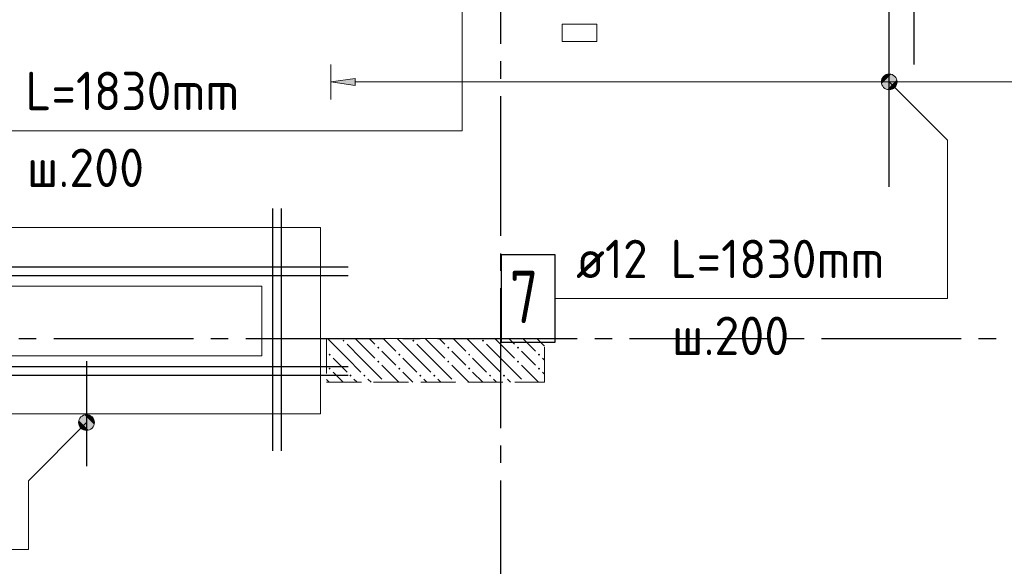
# Model space of a CAD drawing. Header units: millimetres. Extents: x 0 to 59400, y 0 to 42000.
# Tile 13 of 34: x 22305 to 27947, y 25628 to 28757. Entities that reach past the tile are written whole.
import ezdxf

# ---------------------------------------------------------------- set-up
doc = ezdxf.new("R2010")
doc.units = ezdxf.units.MM
doc.linetypes.add('______2', pattern=[270, 200, -70])
doc.linetypes.add('______5', pattern=[1100, 800, -100, 100, -100])
for name, color, linetype, lineweight in [('ЖБ Перекрытие верхний уровень', 7, 'Continuous', 18), ('Обрамление П-обр. равн.', 7, 'Continuous', 25), ('Обрамление П-обр. равн.неравн.', 7, 'Continuous', 25), ('Обрамление проемов стержнями', 7, 'Continuous', 18), ('Позиционная метка номер позиции', 7, 'Continuous', 13)]:
    doc.layers.add(name, color=color, linetype=linetype, lineweight=lineweight)
doc.layers.add('ЖБ Пилон', color=7, linetype='______2', lineweight=13, true_color=0xa0a0a0)
doc.layers.add('Оси', color=7, linetype='______5', lineweight=13, true_color=0x656565)
doc.styles.add('ISOCPEUR', font='txt')

msp = doc.modelspace()

# ---------------------------------------------------------------- hatches: boundary and pattern name
at = {"layer": 'ЖБ Пилон', "linetype": 'Continuous', "lineweight": 18, "transparency": 33554687}
for points in [[(24154.1, 26919.6), (24160.6, 26926.1), (24167.1, 26919.6), (24160.6, 26913.1)], [(24554.1, 26919.6), (24560.6, 26926.1), (24567.1, 26919.6), (24560.6, 26913.1)], [(24954.1, 26919.6), (24960.6, 26926.1), (24967.1, 26919.6), (24960.6, 26913.1)], [(24354.1, 26879.6), (24360.6, 26886.1), (24367.1, 26879.6), (24360.6, 26873.1)], [(24754.1, 26879.6), (24760.6, 26886.1), (24767.1, 26879.6), (24760.6, 26873.1)], [(25154.1, 26879.6), (25160.6, 26886.1), (25167.1, 26879.6), (25160.6, 26873.1)], [(24074.1, 26839.6), (24080.6, 26846.1), (24087.1, 26839.6), (24080.6, 26833.1)], [(24354.1, 26799.6), (24360.6, 26806.1), (24367.1, 26799.6), (24360.6, 26793.1)], [(24474.1, 26839.6), (24480.6, 26846.1), (24487.1, 26839.6), (24480.6, 26833.1)], [(24754.1, 26799.6), (24760.6, 26806.1), (24767.1, 26799.6), (24760.6, 26793.1)], [(24874.1, 26839.6), (24880.6, 26846.1), (24887.1, 26839.6), (24880.6, 26833.1)], [(25154.1, 26799.6), (25160.6, 26806.1), (25167.1, 26799.6), (25160.6, 26793.1)], [(25274.1, 26839.6), (25280.6, 26846.1), (25287.1, 26839.6), (25280.6, 26833.1)], [(24074.1, 26759.6), (24080.6, 26766.1), (24087.1, 26759.6), (24080.6, 26753.1)], [(24474.1, 26759.6), (24480.6, 26766.1), (24487.1, 26759.6), (24480.6, 26753.1)], [(24874.1, 26759.6), (24880.6, 26766.1), (24887.1, 26759.6), (24880.6, 26753.1)], [(25274.1, 26759.6), (25280.6, 26766.1), (25287.1, 26759.6), (25280.6, 26753.1)], [(24194.1, 26719.6), (24200.6, 26726.1), (24207.1, 26719.6), (24200.6, 26713.1)], [(24274.1, 26719.6), (24280.6, 26726.1), (24287.1, 26719.6), (24280.6, 26713.1)], [(24594.1, 26719.6), (24600.6, 26726.1), (24607.1, 26719.6), (24600.6, 26713.1)], [(24674.1, 26719.6), (24680.6, 26726.1), (24687.1, 26719.6), (24680.6, 26713.1)], [(24994.1, 26719.6), (25000.6, 26726.1), (25007.1, 26719.6), (25000.6, 26713.1)], [(25074.1, 26719.6), (25080.6, 26726.1), (25087.1, 26719.6), (25080.6, 26713.1)], [(24396.5, 26682), (24400.6, 26686.1), (24404.6, 26682)], [(24796.5, 26682), (24800.6, 26686.1), (24804.6, 26682)], [(25196.5, 26682), (25200.6, 26686.1), (25204.6, 26682)]]:
    msp.add_hatch(color=7, dxfattribs=at).paths.add_polyline_path(points, flags=16)
at = {"layer": 'Обрамление П-обр. равн.неравн.', "linetype": 'Continuous', "lineweight": 13, "transparency": 33554687}
msp.add_hatch(color=7, dxfattribs=at).paths.add_polyline_path([(24227.7, 28381), (24087.7, 28401), (24227.7, 28421)], flags=16)
at = {"layer": 'Позиционная метка номер позиции', "linetype": 'Continuous', "lineweight": 13, "transparency": 33554687}
for points in [[(27244.5, 28412.5), (27276.3, 28444.3), (27255.9, 28432.8)], [(27276.3, 28444.3), (27244.5, 28412.5), (27244.5, 28389.5)], [(27276.3, 28444.3), (27244.5, 28389.5), (27299.2, 28444.3)], [(27299.2, 28444.3), (27244.5, 28389.5), (27255.9, 28369.2)], [(27299.2, 28444.3), (27255.9, 28369.2), (27319.5, 28432.8)], [(27319.5, 28432.8), (27255.9, 28369.2), (27276.3, 28357.7)], [(27319.5, 28432.8), (27276.3, 28357.7), (27331, 28412.5)], [(27331, 28412.5), (27276.3, 28357.7), (27299.2, 28357.7)], [(27331, 28412.5), (27299.2, 28357.7), (27331, 28389.5)], [(27331, 28389.5), (27299.2, 28357.7), (27319.5, 28369.2)], [(22719.5, 26419.2), (22655.9, 26482.8), (22644.5, 26462.5)], [(22731, 26439.5), (22676.3, 26494.3), (22655.9, 26482.8)], [(22731, 26439.5), (22655.9, 26482.8), (22719.5, 26419.2)], [(22731, 26462.5), (22699.2, 26494.3), (22676.3, 26494.3)], [(22731, 26462.5), (22676.3, 26494.3), (22731, 26439.5)], [(22699.2, 26494.3), (22731, 26462.5), (22719.5, 26482.8)], [(22719.5, 26419.2), (22644.5, 26462.5), (22699.2, 26407.7)], [(22699.2, 26407.7), (22644.5, 26462.5), (22644.5, 26439.5)], [(22699.2, 26407.7), (22644.5, 26439.5), (22676.3, 26407.7)], [(22676.3, 26407.7), (22644.5, 26439.5), (22655.9, 26419.2)]]:
    msp.add_hatch(color=7, dxfattribs=at).paths.add_polyline_path(points)

# ---------------------------------------------------------------- linework, layer by layer
at = {"layer": 'ЖБ Перекрытие верхний уровень', "color": 7, "linetype": 'Continuous', "lineweight": 18, "transparency": 33554687}
for p, q in [((25612.7, 28732), (25412.7, 28732)), ((25412.7, 28732), (25412.7, 28632)), ((25612.7, 28632), (25612.7, 28732)), ((25412.7, 28632), (25612.7, 28632)), ((23692.7, 27232), (21842.7, 27232)), ((23692.7, 26832), (23692.7, 27232)), ((21842.7, 26832), (23692.7, 26832))]:
    msp.add_line(p, q, dxfattribs=at)
at = {"layer": 'ЖБ Пилон', "color": 253, "linetype": '______2', "lineweight": 13, "true_color": 0xa0a0a0, "transparency": 33554687}
for p, q in [((25312.7, 26932), (24062.7, 26932)), ((24062.7, 26932), (24062.7, 26682)), ((25312.7, 26682), (25312.7, 26932)), ((24062.7, 26682), (25312.7, 26682))]:
    msp.add_line(p, q, dxfattribs=at)
at = {"layer": 'ЖБ Пилон', "color": 9, "linetype": 'Continuous', "lineweight": 18, "true_color": 0xc7c7c7, "transparency": 33554687}
for p, q in [((24180.6, 26819.6), (24068.1, 26932)), ((24260.6, 26899.6), (24228.1, 26932)), ((24308.1, 26932), (24340.6, 26899.6)), ((24388.1, 26932), (24460.6, 26859.6)), ((24580.6, 26819.6), (24468.1, 26932)), ((24660.6, 26899.6), (24628.1, 26932)), ((24708.1, 26932), (24740.6, 26899.6)), ((24788.1, 26932), (24860.6, 26859.6)), ((24980.6, 26819.6), (24868.1, 26932)), ((25060.6, 26899.6), (25028.1, 26932)), ((25108.1, 26932), (25140.6, 26899.6)), ((25188.1, 26932), (25260.6, 26859.6)), ((25312.7, 26887.4), (25268.1, 26932)), ((24180.6, 26899.6), (24260.6, 26819.6)), ((24260.6, 26899.6), (24340.6, 26819.6)), ((24420.6, 26819.6), (24380.6, 26859.6)), ((24580.6, 26899.6), (24660.6, 26819.6)), ((24660.6, 26899.6), (24740.6, 26819.6)), ((24820.6, 26819.6), (24780.6, 26859.6)), ((24980.6, 26899.6), (25060.6, 26819.6)), ((25060.6, 26899.6), (25140.6, 26819.6)), ((25220.6, 26819.6), (25180.6, 26859.6)), ((24100.6, 26819.6), (24180.6, 26739.6)), ((24180.6, 26819.6), (24260.6, 26739.6)), ((24260.6, 26819.6), (24380.6, 26699.6)), ((24460.6, 26779.6), (24420.6, 26819.6)), ((24500.6, 26819.6), (24580.6, 26739.6)), ((24580.6, 26819.6), (24660.6, 26739.6)), ((24660.6, 26819.6), (24780.6, 26699.6)), ((24860.6, 26779.6), (24820.6, 26819.6)), ((24900.6, 26819.6), (24980.6, 26739.6)), ((24980.6, 26819.6), (25060.6, 26739.6)), ((25060.6, 26819.6), (25180.6, 26699.6)), ((25260.6, 26779.6), (25220.6, 26819.6)), ((25300.6, 26819.6), (25312.7, 26807.4)), ((24380.6, 26779.6), (24478.1, 26682)), ((24780.6, 26779.6), (24878.1, 26682)), ((25180.6, 26779.6), (25278.1, 26682)), ((24062.7, 26697.4), (24078.1, 26682)), ((24100.6, 26739.6), (24158.1, 26682)), ((24238.1, 26682), (24220.6, 26699.6)), ((24300.6, 26699.6), (24318.1, 26682)), ((24500.6, 26739.6), (24558.1, 26682)), ((24638.1, 26682), (24620.6, 26699.6)), ((24700.6, 26699.6), (24718.1, 26682)), ((24900.6, 26739.6), (24958.1, 26682)), ((25038.1, 26682), (25020.6, 26699.6)), ((25100.6, 26699.6), (25118.1, 26682)), ((25300.6, 26739.6), (25312.7, 26727.4))]:
    msp.add_line(p, q, dxfattribs=at)
at = {"layer": 'Обрамление П-обр. равн.', "color": 7, "linetype": 'Continuous', "lineweight": 25, "transparency": 33554687}
msp.add_line((22687.7, 26801.6), (22687.7, 26201.6), dxfattribs=at)
at = {"layer": 'Обрамление П-обр. равн.', "color": 251, "linetype": 'Continuous', "lineweight": 13, "true_color": 0x494949, "transparency": 33554687}
msp.add_lwpolyline([(21887.7, 27567), (24027.7, 27567), (24027.7, 26501), (21521.7, 26501), (21521.7, 27207)], dxfattribs=at)
at = {"layer": 'Обрамление П-обр. равн.неравн.', "color": 251, "linetype": 'Continuous', "lineweight": 13, "true_color": 0x494949, "transparency": 33554687}
for p, q in [((24087.7, 28401), (24087.7, 28501)), ((24087.7, 28401), (24227.7, 28421)), ((24227.7, 28381), (24087.7, 28401)), ((24087.7, 28401), (24087.7, 28301)), ((24087.7, 28401), (24087.7, 28401)), ((24227.7, 28421), (24227.7, 28381)), ((24227.7, 28401), (30347.7, 28401))]:
    msp.add_line(p, q, dxfattribs=at)
at = {"layer": 'Обрамление П-обр. равн.неравн.', "color": 7, "linetype": 'Continuous', "lineweight": 25, "transparency": 33554687}
for points in [[(27287.7, 27801), (27287.7, 29001), (27429.7, 29001), (27429.7, 28501)], [(25063.1, 26910.1), (25373.1, 26910.1), (25373.1, 27410.1), (25063.1, 27410.1), (25063.1, 26910.1)]]:
    msp.add_lwpolyline(points, dxfattribs=at)
at = {"layer": 'Обрамление проемов стержнями', "color": 7, "linetype": 'Continuous', "lineweight": 25, "transparency": 33554687}
for p, q in [((23752.7, 27676), (23752.7, 26288)), ((23752.7, 27676), (23752.7, 26288)), ((23802.7, 27676), (23802.7, 26288)), ((23802.7, 27676), (23802.7, 26288)), ((21348.7, 27342), (24186.7, 27342)), ((21348.7, 27342), (24186.7, 27342)), ((21348.7, 27292), (24186.7, 27292)), ((21348.7, 27292), (24186.7, 27292)), ((21348.7, 26772), (24186.7, 26772)), ((21348.7, 26772), (24186.7, 26772)), ((21348.7, 26722), (24186.7, 26722)), ((21348.7, 26722), (24186.7, 26722))]:
    msp.add_line(p, q, dxfattribs=at)
at = {"layer": 'Оси', "color": 8, "linetype": '______5', "lineweight": -3, "transparency": 33554687}
for p, q in [((25062.7, 16519.3), (25062.7, 38804.6)), ((3800, 26932), (38610, 26932))]:
    msp.add_line(p, q, dxfattribs=at)
at = {"layer": 'Позиционная метка номер позиции', "color": 7, "linetype": 'Continuous', "lineweight": 13, "transparency": 33554687}
for p, q in [((27255.9, 28432.8), (27255.9, 28432.8)), ((27319.5, 28432.8), (27319.5, 28432.8)), ((27255.9, 28369.2), (27255.9, 28369.2)), ((27319.5, 28369.2), (27319.5, 28369.2)), ((22655.9, 26482.8), (22655.9, 26482.8)), ((22719.5, 26482.8), (22719.5, 26482.8)), ((22655.9, 26419.2), (22655.9, 26419.2)), ((22719.5, 26419.2), (22719.5, 26419.2))]:
    msp.add_line(p, q, dxfattribs=at)
for points in [[(24507.7, 29637.7), (24841.1, 29304.4), (24841.1, 28121.7), (21672.1, 28121.7)], [(27287.7, 28401), (27621.1, 28067.7), (27621.1, 27160.1), (25373.1, 27160.1)], [(22687.7, 26451), (22354.4, 26117.7), (22354.4, 25725), (20143.4, 25725)]]:
    msp.add_lwpolyline(points, dxfattribs=at)
for centre in [(27287.7, 28401), (22687.7, 26451)]:
    msp.add_circle(centre, 45, dxfattribs=at)

# ---------------------------------------------------------------- texts
at = {"layer": 'Обрамление П-обр. равн.неравн.', "color": 7, "linetype": 'Continuous', "lineweight": 13, "transparency": 33554687, "attachment_point": 7, "style": 'ISOCPEUR'}
for s, insert, char_height, width in [('\\W0.94;ø12 L=1830mm ', (21796.1, 28239.1), 220, 2104.376), ('\\W0.95;ш.200 ', (22346.1, 27799.1), 220, 962.136), ('\\W0.94;ø12 L=1830mm ', (25493.1, 27277.4), 220, 2104.383), ('\\W0.78;7', (25113.1, 27020.1), 300, 326.407), ('\\W0.95;ш.200 ', (26043.1, 26837.4), 220, 962.136)]:
    msp.add_mtext(s, dxfattribs=dict(at, insert=insert, char_height=char_height, width=width))

doc.saveas('drawing.dxf')
